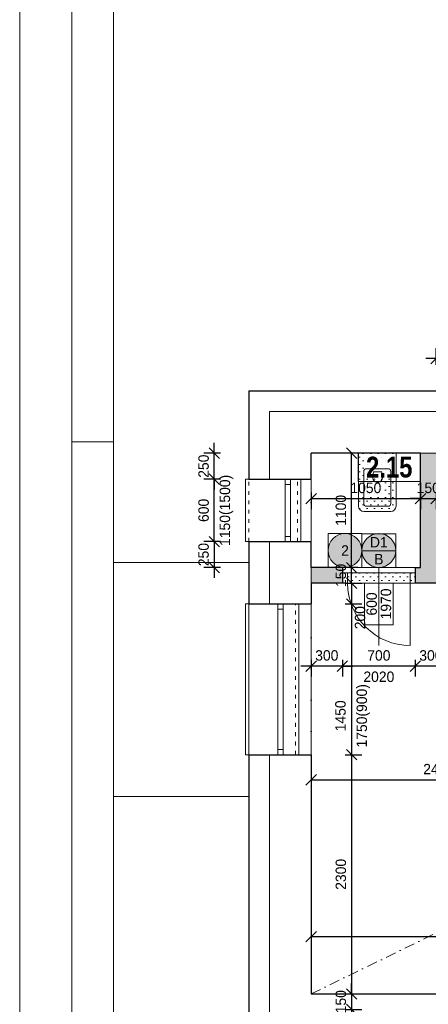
# Model space of a CAD drawing. Header units: millimetres. Extents: x -65956 to 5894746, y -14679 to 163521.
# Tile 45 of 89: x -350 to 3575, y -5237 to 4232. Entities that reach past the tile are written whole.
import ezdxf

# ---------------------------------------------------------------- set-up
doc = ezdxf.new("R2010")
doc.units = ezdxf.units.MM
doc.linetypes.add('ACAD_ISO03W100', pattern=[30, 12, -18])
doc.linetypes.add('ČERCHOVANÁ', pattern=[1, 0.5, -0.25, 0, -0.25])
doc.layers.get('0').update_dxf_attribs({"lineweight": 5})
doc.layers.get('Defpoints').update_dxf_attribs({"color": 2, "lineweight": 30})
doc.layers.add('- pomocna', color=232, linetype='Continuous', lineweight=0, plot=False)
doc.layers.add('- pomocná oramovanie', color=245, linetype='Continuous', lineweight=0, plot=False)
for name, color, linetype, lineweight in [('- popis', 7, 'Continuous', 0), ('- zariadenie', 30, 'Continuous', 0), ('Bodko ciarkovana T', 200, 'ČERCHOVANÁ', 0), ('H popisky', 30, 'Continuous', 25), ('H stavba', 82, 'Continuous', 30), ('KOTY', 51, 'Continuous', 5), ('otvor', 163, 'Continuous', 5), ('RE-buranie', 41, 'Continuous', 18), ('Tbč stavba', 4, 'ČERCHOVANÁ', 0), ('Tč stavba', 7, 'ACAD_ISO03W100', 5), ('VT kóty', 51, 'Continuous', 5), ('VT sanita', 210, 'Continuous', 5)]:
    doc.layers.add(name, color=color, linetype=linetype, lineweight=lineweight)
doc.styles.add('1-100_te_2mm_200', font='technic_.ttf', dxfattribs={"height": 200})
doc.styles.add('1-20_ce_5mm_100', font='GOTHIC.TTF', dxfattribs={"height": 100})
doc.styles.add('1-50_ce_2mm_100', font='GOTHIC.TTF', dxfattribs={"height": 100})
doc.dimstyles.new('technic_1-100', dxfattribs={"dimtxt": 200, "dimasz": 240, "dimexe": 300, "dimexo": 200, "dimgap": 100, "dimtad": 1, "dimdec": 1, "dimrnd": 0.5, "dimtxsty": '1-100_te_2mm_200', "dimblk": 'OBLIQUE', "dimcen": 2.5, "dimclrd": 256, "dimclrt": 256, "dimadec": 0, "dimazin": 0, "dimtfac": 1, "dimtdec": 1, "dimtix": 1, "dimtmove": 1, "dimatfit": 3, "dimldrblk": 'OBLIQUE', "dimfxl": 400, "dimfxlon": 1, "dimarcsym": 0})

# ---------------------------------------------------------------- blocks, each defined once
blk = doc.blocks.new('_Oblique')
at = {"color": 0, "linetype": 'ByBlock', "lineweight": -2}
blk.add_line((-0.5, -0.5), (0.5, 0.5), dxfattribs=at)
blk = doc.blocks.new('*D290')
at = {"layer": 'Defpoints', "color": 0, "transparency": 16777216}
for p in [(2450.1, -1386.7), (2450.1, -4586.6), (7100.1, -5136.7)]:
    blk.add_point(p, dxfattribs=at)
at = {"layer": 'KOTY', "color": 0, "lineweight": -2, "transparency": 16777216}
for p, q in [((2450.1, -4526.6), (2450.1, -4686.6)), ((7100.1, -4646.6), (7100.1, -4486.6))]:
    blk.add_line(p, q, dxfattribs=at)
at = {"layer": 'KOTY', "lineweight": -2, "transparency": 16777216}
blk.add_line((7100.1, -4586.6), (2450.1, -4586.6), dxfattribs=at)
at = {"layer": 'KOTY', "lineweight": -2, "transparency": 16777216, "xscale": 100, "yscale": 100, "zscale": 100, "rotation": 180}
blk.add_blockref('_Oblique', (2450.1, -4586.6), dxfattribs=at)
at = {"layer": 'KOTY', "lineweight": -2, "transparency": 16777216, "xscale": 100, "yscale": 100, "zscale": 100}
blk.add_blockref('_Oblique', (7100.1, -4586.6), dxfattribs=at)
at = {"layer": 'KOTY', "transparency": 16777216, "insert": (4775.1, -4484.1), "char_height": 100, "attachment_point": 5, "style": '1-20_ce_5mm_100'}
blk.add_mtext('4650', dxfattribs=at)
blk = doc.blocks.new('*D291')
at = {"layer": 'Defpoints', "color": 0, "transparency": 16777216}
for p in [(2450.1, -1186.7), (4900.1, -1186.7), (4900.1, -3078)]:
    blk.add_point(p, dxfattribs=at)
at = {"layer": 'KOTY', "color": 0, "lineweight": -2, "transparency": 16777216}
for p, q in [((2450.1, -3018), (2450.1, -3178)), ((4900.1, -3018), (4900.1, -3178))]:
    blk.add_line(p, q, dxfattribs=at)
at = {"layer": 'KOTY', "lineweight": -2, "transparency": 16777216}
blk.add_line((2450.1, -3078), (4900.1, -3078), dxfattribs=at)
at = {"layer": 'KOTY', "lineweight": -2, "transparency": 16777216, "xscale": 100, "yscale": 100, "zscale": 100, "rotation": 180}
blk.add_blockref('_Oblique', (2450.1, -3078), dxfattribs=at)
at = {"layer": 'KOTY', "lineweight": -2, "transparency": 16777216, "xscale": 100, "yscale": 100, "zscale": 100}
blk.add_blockref('_Oblique', (4900.1, -3078), dxfattribs=at)
at = {"layer": 'KOTY', "transparency": 16777216, "insert": (3675.1, -2975.4), "char_height": 100, "attachment_point": 5, "style": '1-20_ce_5mm_100'}
blk.add_mtext('2450', dxfattribs=at)
blk = doc.blocks.new('*D294')
at = {"layer": 'Defpoints', "color": 0, "transparency": 16777216}
for p in [(4900.1, -1186.7), (2450.1, -5136.7), (5326.5, -5136.7)]:
    blk.add_point(p, dxfattribs=at)
at = {"layer": 'KOTY', "color": 0, "lineweight": -2, "transparency": 16777216}
for p, q in [((5266.5, -1186.7), (5426.5, -1186.7)), ((5266.5, -5136.7), (5426.5, -5136.7))]:
    blk.add_line(p, q, dxfattribs=at)
at = {"layer": 'KOTY', "lineweight": -2, "transparency": 16777216}
blk.add_line((5326.5, -1186.7), (5326.5, -5136.7), dxfattribs=at)
at = {"layer": 'KOTY', "lineweight": -2, "transparency": 16777216, "xscale": 100, "yscale": 100, "zscale": 100}
for p, rotation in [((5326.5, -1186.7), 90), ((5326.5, -5136.7), 270)]:
    blk.add_blockref('_Oblique', p, dxfattribs=dict(at, rotation=rotation))
at = {"layer": 'KOTY', "transparency": 16777216, "insert": (5224, -3161.7), "char_height": 100, "attachment_point": 5, "rotation": 90, "style": '1-20_ce_5mm_100'}
blk.add_mtext('3950', dxfattribs=at)
blk = doc.blocks.new('*D295')
at = {"layer": 'Defpoints', "color": 0, "transparency": 16777216}
for p in [(2450.1, -1186.7), (2450.1, -1386.7), (2838.1, -1386.7)]:
    blk.add_point(p, dxfattribs=at)
at = {"layer": 'KOTY', "color": 0, "lineweight": -2, "transparency": 16777216}
for p, q in [((2778.1, -1186.7), (2938.1, -1186.7)), ((2778.1, -1386.7), (2938.1, -1386.7))]:
    blk.add_line(p, q, dxfattribs=at)
at = {"layer": 'KOTY', "lineweight": -2, "transparency": 16777216}
blk.add_line((2838.1, -1186.7), (2838.1, -1386.7), dxfattribs=at)
at = {"layer": 'KOTY', "lineweight": -2, "transparency": 16777216, "xscale": 100, "yscale": 100, "zscale": 100}
for p, rotation in [((2838.1, -1186.7), 90), ((2838.1, -1386.7), 270)]:
    blk.add_blockref('_Oblique', p, dxfattribs=dict(at, rotation=rotation))
at = {"layer": 'KOTY', "transparency": 16777216, "insert": (2920.3, -1518.8), "char_height": 100, "attachment_point": 5, "rotation": 90, "style": '1-20_ce_5mm_100'}
blk.add_mtext('200', dxfattribs=at)
blk = doc.blocks.new('*D296')
at = {"layer": 'Defpoints', "color": 0, "transparency": 16777216}
for p in [(2450.1, -1386.7), (2450.1, -2836.7), (2838.1, -2836.7)]:
    blk.add_point(p, dxfattribs=at)
at = {"layer": 'KOTY', "color": 0, "lineweight": -2, "transparency": 16777216}
for p, q in [((2778.1, -1386.7), (2938.1, -1386.7)), ((2778.1, -2836.7), (2938.1, -2836.7))]:
    blk.add_line(p, q, dxfattribs=at)
at = {"layer": 'KOTY', "lineweight": -2, "transparency": 16777216}
blk.add_line((2838.1, -1386.7), (2838.1, -2836.7), dxfattribs=at)
at = {"layer": 'KOTY', "lineweight": -2, "transparency": 16777216, "xscale": 100, "yscale": 100, "zscale": 100}
for p, rotation in [((2838.1, -1386.7), 90), ((2838.1, -2836.7), 270)]:
    blk.add_blockref('_Oblique', p, dxfattribs=dict(at, rotation=rotation))
at = {"layer": 'KOTY', "transparency": 16777216, "char_height": 100, "attachment_point": 5, "rotation": 90, "style": '1-20_ce_5mm_100'}
for s, insert in [('1750(900)', (2951, -2462.4)), ('1450', (2731.8, -2462.4))]:
    blk.add_mtext(s, dxfattribs=dict(at, insert=insert))
blk = doc.blocks.new('*D297')
at = {"layer": 'Defpoints', "color": 0, "transparency": 16777216}
for p in [(2450.1, -2836.7), (2450.1, -5136.7), (2838.1, -5136.7)]:
    blk.add_point(p, dxfattribs=at)
at = {"layer": 'KOTY', "color": 0, "lineweight": -2, "transparency": 16777216}
for p, q in [((2778.1, -2836.7), (2938.1, -2836.7)), ((2778.1, -5136.7), (2938.1, -5136.7))]:
    blk.add_line(p, q, dxfattribs=at)
at = {"layer": 'KOTY', "lineweight": -2, "transparency": 16777216}
blk.add_line((2838.1, -2836.7), (2838.1, -5136.7), dxfattribs=at)
at = {"layer": 'KOTY', "lineweight": -2, "transparency": 16777216, "xscale": 100, "yscale": 100, "zscale": 100}
for p, rotation in [((2838.1, -2836.7), 90), ((2838.1, -5136.7), 270)]:
    blk.add_blockref('_Oblique', p, dxfattribs=dict(at, rotation=rotation))
at = {"layer": 'KOTY', "transparency": 16777216, "insert": (2735.5, -3986.7), "char_height": 100, "attachment_point": 5, "rotation": 90, "style": '1-20_ce_5mm_100'}
blk.add_mtext('2300', dxfattribs=at)
blk = doc.blocks.new('*D233')
at = {"layer": 'Defpoints', "color": 0, "transparency": 16777216}
for p in [(2838.1, -1036.7), (3450.1, -1036.7), (2450.1, -1186.7)]:
    blk.add_point(p, dxfattribs=at)
at = {"layer": 'KOTY', "lineweight": -2, "transparency": 16777216}
for p, q in [((2838.1, -1036.7), (2838.1, -936.7)), ((2838.1, -1186.7), (2838.1, -1036.7)), ((2838.1, -1186.7), (2838.1, -1286.7))]:
    blk.add_line(p, q, dxfattribs=at)
at = {"layer": 'KOTY', "color": 0, "lineweight": -2, "transparency": 16777216}
for p, q in [((2898.1, -1036.7), (2738.1, -1036.7)), ((2778.1, -1186.7), (2938.1, -1186.7))]:
    blk.add_line(p, q, dxfattribs=at)
at = {"layer": 'KOTY', "lineweight": -2, "transparency": 16777216, "xscale": 100, "yscale": 100, "zscale": 100}
for p, rotation in [((2838.1, -1036.7), 270), ((2838.1, -1186.7), 90)]:
    blk.add_blockref('_Oblique', p, dxfattribs=dict(at, rotation=rotation))
at = {"layer": 'KOTY', "transparency": 16777216, "insert": (2735.5, -1111.7), "char_height": 100, "attachment_point": 5, "rotation": 90, "style": '1-20_ce_5mm_100'}
blk.add_mtext('150', dxfattribs=at)
blk = doc.blocks.new('*D234')
at = {"layer": 'Defpoints', "color": 0, "transparency": 16777216}
for p in [(2838.1, 63.3), (3500.1, 63.3), (3450.1, -1036.7)]:
    blk.add_point(p, dxfattribs=at)
at = {"layer": 'KOTY', "color": 0, "lineweight": -2, "transparency": 16777216}
for p, q in [((2898.1, 63.3), (2738.1, 63.3)), ((2898.1, -1036.7), (2738.1, -1036.7))]:
    blk.add_line(p, q, dxfattribs=at)
at = {"layer": 'KOTY', "lineweight": -2, "transparency": 16777216}
blk.add_line((2838.1, -1036.7), (2838.1, 63.3), dxfattribs=at)
at = {"layer": 'KOTY', "lineweight": -2, "transparency": 16777216, "xscale": 100, "yscale": 100, "zscale": 100}
for p, rotation in [((2838.1, 63.3), 90), ((2838.1, -1036.7), 270)]:
    blk.add_blockref('_Oblique', p, dxfattribs=dict(at, rotation=rotation))
at = {"layer": 'KOTY', "transparency": 16777216, "insert": (2735.5, -486.7), "char_height": 100, "attachment_point": 5, "rotation": 90, "style": '1-20_ce_5mm_100'}
blk.add_mtext('1100', dxfattribs=at)
blk = doc.blocks.new('sfdgfdgfdg')
at = {"layer": '- zariadenie'}
for p, q in [((1161908.6, -607680.5), (1162418.7, -607680.5)), ((1162418.7, -607680.5), (1162418.7, -608040.5)), ((1161858.6, -607990.5), (1161858.6, -607730.5)), ((1161908.6, -607965.5), (1161908.6, -607755.5)), ((1161933.6, -607730.5), (1162243.7, -607730.5)), ((1162268.7, -607965.5), (1162268.7, -607755.5)), ((1162239.6, -607864), (1162239.6, -607825.3)), ((1162239.6, -607864), (1162239.6, -607902.6)), ((1162243.7, -607990.5), (1161933.6, -607990.5)), ((1162418.7, -608040.5), (1161908.6, -608040.5))]:
    blk.add_line(p, q, dxfattribs=at)
for centre, radius, start, end in [((1161908.6, -607730.5), 50, 90, 180), ((1161933.6, -607755.5), 25, 90, 180), ((1162243.7, -607755.5), 25, 0, 90), ((1162180.5, -607860.5), 41.5, 113.5039, 185.78018), ((1162180.5, -607867.4), 41.5, 174.2198, 246.49608), ((1162197.1, -607943.6), 125.7, 70.24504, 105.34607), ((1161908.6, -607990.5), 50, 180, 270), ((1161933.6, -607965.5), 25, 180, 270), ((1162197.1, -607784.3), 125.7, 254.65395, 289.75498), ((1162243.7, -607965.5), 25, 270, 0)]:
    blk.add_arc(centre, radius, start, end, dxfattribs=at)
blk = doc.blocks.new('*D235')
at = {"layer": 'Defpoints', "color": 0, "transparency": 16777216}
for p in [(2450.1, 63.3), (3500.1, 63.3), (3500.1, -373.6)]:
    blk.add_point(p, dxfattribs=at)
at = {"layer": 'KOTY', "color": 0, "lineweight": -2, "transparency": 16777216}
for p, q in [((2450.1, -313.6), (2450.1, -473.6)), ((3500.1, -313.6), (3500.1, -473.6))]:
    blk.add_line(p, q, dxfattribs=at)
at = {"layer": 'KOTY', "lineweight": -2, "transparency": 16777216}
blk.add_line((2450.1, -373.6), (3500.1, -373.6), dxfattribs=at)
at = {"layer": 'KOTY', "lineweight": -2, "transparency": 16777216, "xscale": 100, "yscale": 100, "zscale": 100, "rotation": 180}
blk.add_blockref('_Oblique', (2450.1, -373.6), dxfattribs=at)
at = {"layer": 'KOTY', "lineweight": -2, "transparency": 16777216, "xscale": 100, "yscale": 100, "zscale": 100}
blk.add_blockref('_Oblique', (3500.1, -373.6), dxfattribs=at)
at = {"layer": 'KOTY', "transparency": 16777216, "insert": (2975.1, -271.1), "char_height": 100, "attachment_point": 5, "style": '1-20_ce_5mm_100'}
blk.add_mtext('1050', dxfattribs=at)
blk = doc.blocks.new('*D236')
at = {"layer": 'Defpoints', "color": 0, "transparency": 16777216}
for p in [(3500.1, 63.3), (3650.1, 63.3), (3650.1, -373.6)]:
    blk.add_point(p, dxfattribs=at)
at = {"layer": 'KOTY', "lineweight": -2, "transparency": 16777216}
for p, q in [((3500.1, -373.6), (3400.1, -373.6)), ((3500.1, -373.6), (3650.1, -373.6)), ((3650.1, -373.6), (3750.1, -373.6))]:
    blk.add_line(p, q, dxfattribs=at)
at = {"layer": 'KOTY', "color": 0, "lineweight": -2, "transparency": 16777216}
for p, q in [((3500.1, -313.6), (3500.1, -473.6)), ((3650.1, -313.6), (3650.1, -473.6))]:
    blk.add_line(p, q, dxfattribs=at)
at = {"layer": 'KOTY', "lineweight": -2, "transparency": 16777216, "xscale": 100, "yscale": 100, "zscale": 100}
blk.add_blockref('_Oblique', (3500.1, -373.6), dxfattribs=at)
at = {"layer": 'KOTY', "lineweight": -2, "transparency": 16777216, "xscale": 100, "yscale": 100, "zscale": 100, "rotation": 180}
blk.add_blockref('_Oblique', (3650.1, -373.6), dxfattribs=at)
at = {"layer": 'KOTY', "transparency": 16777216, "insert": (3575.1, -271.1), "char_height": 100, "attachment_point": 5, "style": '1-20_ce_5mm_100'}
blk.add_mtext('150', dxfattribs=at)
blk = doc.blocks.new('*D240')
at = {"layer": 'Defpoints', "color": 0, "transparency": 16777216}
for p in [(3450.1, -1186.7), (3750.1, -1186.7), (3450.1, -1984.6)]:
    blk.add_point(p, dxfattribs=at)
at = {"layer": 'KOTY', "lineweight": -2, "transparency": 16777216}
for p, q in [((3450.1, -1984.6), (3350.1, -1984.6)), ((3750.1, -1984.6), (3450.1, -1984.6)), ((3750.1, -1984.6), (3850.1, -1984.6))]:
    blk.add_line(p, q, dxfattribs=at)
at = {"layer": 'KOTY', "color": 0, "lineweight": -2, "transparency": 16777216}
for p, q in [((3450.1, -1924.6), (3450.1, -2084.6)), ((3750.1, -1924.6), (3750.1, -2084.6))]:
    blk.add_line(p, q, dxfattribs=at)
at = {"layer": 'KOTY', "lineweight": -2, "transparency": 16777216, "xscale": 100, "yscale": 100, "zscale": 100}
blk.add_blockref('_Oblique', (3450.1, -1984.6), dxfattribs=at)
at = {"layer": 'KOTY', "lineweight": -2, "transparency": 16777216, "xscale": 100, "yscale": 100, "zscale": 100, "rotation": 180}
blk.add_blockref('_Oblique', (3750.1, -1984.6), dxfattribs=at)
at = {"layer": 'KOTY', "transparency": 16777216, "insert": (3600.1, -1882.1), "char_height": 100, "attachment_point": 5, "style": '1-20_ce_5mm_100'}
blk.add_mtext('300', dxfattribs=at)
blk = doc.blocks.new('*D241')
at = {"layer": 'Defpoints', "color": 0, "transparency": 16777216}
for p in [(2750.1, -1186.7), (3450.1, -1186.7), (2750.1, -1984.6)]:
    blk.add_point(p, dxfattribs=at)
at = {"layer": 'KOTY', "color": 0, "lineweight": -2, "transparency": 16777216}
for p, q in [((2750.1, -1924.6), (2750.1, -2084.6)), ((3450.1, -1924.6), (3450.1, -2084.6))]:
    blk.add_line(p, q, dxfattribs=at)
at = {"layer": 'KOTY', "lineweight": -2, "transparency": 16777216}
blk.add_line((3450.1, -1984.6), (2750.1, -1984.6), dxfattribs=at)
at = {"layer": 'KOTY', "lineweight": -2, "transparency": 16777216, "xscale": 100, "yscale": 100, "zscale": 100, "rotation": 180}
blk.add_blockref('_Oblique', (2750.1, -1984.6), dxfattribs=at)
at = {"layer": 'KOTY', "lineweight": -2, "transparency": 16777216, "xscale": 100, "yscale": 100, "zscale": 100}
blk.add_blockref('_Oblique', (3450.1, -1984.6), dxfattribs=at)
at = {"layer": 'KOTY', "transparency": 16777216, "char_height": 100, "attachment_point": 5, "style": '1-20_ce_5mm_100'}
for s, insert in [('700', (3100.1, -1882.1)), ('2020', (3100.1, -2087.1))]:
    blk.add_mtext(s, dxfattribs=dict(at, insert=insert))
blk = doc.blocks.new('*D242')
at = {"layer": 'Defpoints', "color": 0, "transparency": 16777216}
for p in [(2450.1, -1186.7), (2750.1, -1186.7), (2450.1, -1984.6)]:
    blk.add_point(p, dxfattribs=at)
at = {"layer": 'KOTY', "lineweight": -2, "transparency": 16777216}
for p, q in [((2450.1, -1984.6), (2350.1, -1984.6)), ((2750.1, -1984.6), (2450.1, -1984.6)), ((2750.1, -1984.6), (2850.1, -1984.6))]:
    blk.add_line(p, q, dxfattribs=at)
at = {"layer": 'KOTY', "color": 0, "lineweight": -2, "transparency": 16777216}
for p, q in [((2450.1, -1924.6), (2450.1, -2084.6)), ((2750.1, -1924.6), (2750.1, -2084.6))]:
    blk.add_line(p, q, dxfattribs=at)
at = {"layer": 'KOTY', "lineweight": -2, "transparency": 16777216, "xscale": 100, "yscale": 100, "zscale": 100}
blk.add_blockref('_Oblique', (2450.1, -1984.6), dxfattribs=at)
at = {"layer": 'KOTY', "lineweight": -2, "transparency": 16777216, "xscale": 100, "yscale": 100, "zscale": 100, "rotation": 180}
blk.add_blockref('_Oblique', (2750.1, -1984.6), dxfattribs=at)
at = {"layer": 'KOTY', "transparency": 16777216, "insert": (2600.1, -1882.1), "char_height": 100, "attachment_point": 5, "style": '1-20_ce_5mm_100'}
blk.add_mtext('300', dxfattribs=at)
blk = doc.blocks.new('*D243')
at = {"layer": 'Defpoints', "color": 0, "transparency": 16777216}
for p in [(2450.1, -5136.7), (2450.1, -5286.7), (2838.1, -5286.7)]:
    blk.add_point(p, dxfattribs=at)
at = {"layer": 'KOTY', "lineweight": -2, "transparency": 16777216}
for p, q in [((2838.1, -5136.7), (2838.1, -5036.7)), ((2838.1, -5136.7), (2838.1, -5286.7)), ((2838.1, -5286.7), (2838.1, -5386.7))]:
    blk.add_line(p, q, dxfattribs=at)
at = {"layer": 'KOTY', "color": 0, "lineweight": -2, "transparency": 16777216}
for p, q in [((2778.1, -5136.7), (2938.1, -5136.7)), ((2778.1, -5286.7), (2938.1, -5286.7))]:
    blk.add_line(p, q, dxfattribs=at)
at = {"layer": 'KOTY', "lineweight": -2, "transparency": 16777216, "xscale": 100, "yscale": 100, "zscale": 100}
for p, rotation in [((2838.1, -5136.7), 270), ((2838.1, -5286.7), 90)]:
    blk.add_blockref('_Oblique', p, dxfattribs=dict(at, rotation=rotation))
at = {"layer": 'KOTY', "transparency": 16777216, "insert": (2735.5, -5211.7), "char_height": 100, "attachment_point": 5, "rotation": 90, "style": '1-20_ce_5mm_100'}
blk.add_mtext('150', dxfattribs=at)
blk = doc.blocks.new('*T39')
at = {"layer": 'Defpoints', "color": 8, "linetype": 'ByBlock', "lineweight": 0, "transparency": 16777216}
for p, q in [((0, 0), (600, 0)), ((0, 0), (0, -270.7)), ((600, 0), (600, -270.7)), ((0, -270.7), (600, -270.7))]:
    blk.add_line(p, q, dxfattribs=at)
at = {"layer": 'H popisky', "color": 0, "transparency": 16777216, "insert": (300, -135.3), "char_height": 200, "width": 596, "attachment_point": 5, "style": '1-50_ce_2mm_100'}
blk.add_mtext('{\\fTechnicLite|b1|i0|c2|p2;\\C256;2.15}', dxfattribs=at)
blk = doc.blocks.new('*D335')
at = {"layer": 'Defpoints', "color": 0, "transparency": 16777216}
for p in [(1519.4, -186.7), (1850.1, -186.7), (1850.1, -786.7)]:
    blk.add_point(p, dxfattribs=at)
at = {"layer": 'KOTY', "lineweight": -2, "transparency": 16777216}
for p, q in [((1519.4, -186.7), (1519.4, -86.7)), ((1519.4, -786.7), (1519.4, -186.7)), ((1519.4, -786.7), (1519.4, -886.7))]:
    blk.add_line(p, q, dxfattribs=at)
at = {"layer": 'KOTY', "color": 0, "lineweight": -2, "transparency": 16777216}
for p, q in [((1579.4, -186.7), (1419.4, -186.7)), ((1579.4, -786.7), (1419.4, -786.7))]:
    blk.add_line(p, q, dxfattribs=at)
at = {"layer": 'KOTY', "lineweight": -2, "transparency": 16777216, "xscale": 100, "yscale": 100, "zscale": 100}
for p, rotation in [((1519.4, -186.7), 270), ((1519.4, -786.7), 90)]:
    blk.add_blockref('_Oblique', p, dxfattribs=dict(at, rotation=rotation))
at = {"layer": 'KOTY', "transparency": 16777216, "char_height": 100, "attachment_point": 5, "rotation": 90, "style": '1-20_ce_5mm_100'}
for s, insert in [('1150(1500)', (1636.1, -486.7)), ('600', (1416.9, -486.7))]:
    blk.add_mtext(s, dxfattribs=dict(at, insert=insert))
blk = doc.blocks.new('*D336')
at = {"layer": 'Defpoints', "color": 0, "transparency": 16777216}
for p in [(1519.4, 63.3), (2450.1, 63.3), (1850.1, -186.7)]:
    blk.add_point(p, dxfattribs=at)
at = {"layer": 'KOTY', "lineweight": -2, "transparency": 16777216}
for p, q in [((1519.4, 63.3), (1519.4, 163.3)), ((1519.4, -186.7), (1519.4, 63.3)), ((1519.4, -186.7), (1519.4, -286.7))]:
    blk.add_line(p, q, dxfattribs=at)
at = {"layer": 'KOTY', "color": 0, "lineweight": -2, "transparency": 16777216}
for p, q in [((1579.4, 63.3), (1419.4, 63.3)), ((1579.4, -186.7), (1419.4, -186.7))]:
    blk.add_line(p, q, dxfattribs=at)
at = {"layer": 'KOTY', "lineweight": -2, "transparency": 16777216, "xscale": 100, "yscale": 100, "zscale": 100}
for p, rotation in [((1519.4, 63.3), 270), ((1519.4, -186.7), 90)]:
    blk.add_blockref('_Oblique', p, dxfattribs=dict(at, rotation=rotation))
at = {"layer": 'KOTY', "transparency": 16777216, "insert": (1416.9, -61.7), "char_height": 100, "attachment_point": 5, "rotation": 90, "style": '1-20_ce_5mm_100'}
blk.add_mtext('250', dxfattribs=at)
blk = doc.blocks.new('*D337')
at = {"layer": 'Defpoints', "color": 0, "transparency": 16777216}
for p in [(1850.1, -786.7), (1519.4, -1036.7), (2450.1, -1036.7)]:
    blk.add_point(p, dxfattribs=at)
at = {"layer": 'KOTY', "lineweight": -2, "transparency": 16777216}
for p, q in [((1519.4, -786.7), (1519.4, -686.7)), ((1519.4, -786.7), (1519.4, -1036.7)), ((1519.4, -1036.7), (1519.4, -1136.7))]:
    blk.add_line(p, q, dxfattribs=at)
at = {"layer": 'KOTY', "color": 0, "lineweight": -2, "transparency": 16777216}
for p, q in [((1579.4, -786.7), (1419.4, -786.7)), ((1579.4, -1036.7), (1419.4, -1036.7))]:
    blk.add_line(p, q, dxfattribs=at)
at = {"layer": 'KOTY', "lineweight": -2, "transparency": 16777216, "xscale": 100, "yscale": 100, "zscale": 100}
for p, rotation in [((1519.4, -786.7), 270), ((1519.4, -1036.7), 90)]:
    blk.add_blockref('_Oblique', p, dxfattribs=dict(at, rotation=rotation))
at = {"layer": 'KOTY', "transparency": 16777216, "insert": (1416.9, -911.7), "char_height": 100, "attachment_point": 5, "rotation": 90, "style": '1-20_ce_5mm_100'}
blk.add_mtext('250', dxfattribs=at)
blk = doc.blocks.new('*D338')
at = {"layer": 'Defpoints', "color": 0, "transparency": 16777216}
for p in [(3900.1, 974.2), (3650.1, 63.3), (3900.1, 63.3)]:
    blk.add_point(p, dxfattribs=at)
at = {"layer": 'KOTY', "color": 0, "lineweight": -2, "transparency": 16777216}
for p, q in [((3650.1, 914.2), (3650.1, 1074.2)), ((3900.1, 914.2), (3900.1, 1074.2))]:
    blk.add_line(p, q, dxfattribs=at)
at = {"layer": 'KOTY', "lineweight": -2, "transparency": 16777216}
for p, q in [((3650.1, 974.2), (3550.1, 974.2)), ((3650.1, 974.2), (3900.1, 974.2)), ((3900.1, 974.2), (4000.1, 974.2))]:
    blk.add_line(p, q, dxfattribs=at)
at = {"layer": 'KOTY', "lineweight": -2, "transparency": 16777216, "xscale": 100, "yscale": 100, "zscale": 100}
blk.add_blockref('_Oblique', (3650.1, 974.2), dxfattribs=at)
at = {"layer": 'KOTY', "lineweight": -2, "transparency": 16777216, "xscale": 100, "yscale": 100, "zscale": 100, "rotation": 180}
blk.add_blockref('_Oblique', (3900.1, 974.2), dxfattribs=at)
at = {"layer": 'KOTY', "transparency": 16777216, "insert": (3775.1, 1076.7), "char_height": 100, "attachment_point": 5, "style": '1-20_ce_5mm_100'}
blk.add_mtext('250', dxfattribs=at)
blk = doc.blocks.new('*T342')
at = {"layer": 'Defpoints', "color": 8, "linetype": 'ByBlock', "lineweight": 0, "transparency": 16777216}
for p, q in [((-274.7, 0), (-274.7, 400)), ((0, 400), (-274.7, 400)), ((-137.3, 0), (-137.3, 400)), ((0, 0), (0, 400)), ((0, 0), (-274.7, 0))]:
    blk.add_line(p, q, dxfattribs=at)
at = {"layer": 'VT kóty', "color": 0, "transparency": 16777216, "char_height": 100, "width": 396, "attachment_point": 5, "rotation": 90, "style": '1-50_ce_2mm_100'}
for s, insert in [('600', (-206, 200)), ('1970', (-68.7, 200))]:
    blk.add_mtext(s, dxfattribs=dict(at, insert=insert))
blk = doc.blocks.new('*T344')
at = {"layer": 'Defpoints', "color": 8, "linetype": 'ByBlock', "lineweight": 0, "transparency": 16777216}
for p, q in [((0, 0), (324.9, 0)), ((0, 0), (0, -324.9)), ((324.9, 0), (324.9, -324.9)), ((0, -162.5), (324.9, -162.5)), ((0, -324.9), (324.9, -324.9))]:
    blk.add_line(p, q, dxfattribs=at)
at = {"layer": 'VT kóty', "color": 0, "transparency": 16777216, "char_height": 100, "width": 320.944, "attachment_point": 5, "style": '1-50_ce_2mm_100'}
for s, insert in [('D1', (162.5, -81.2)), ('B', (162.5, -243.7))]:
    blk.add_mtext(s, dxfattribs=dict(at, insert=insert))
blk = doc.blocks.new('cxyvyxcvcx')
at = {"layer": '- pomocná oramovanie'}
for points in [[(-136218.3, -52983.4), (-178218.3, -52983.4), (-178218.3, -23283.4), (-136218.3, -23283.4)], [(-137118.3, -52083.4), (-177318.3, -52083.4), (-177318.3, -24183.4), (-137118.3, -24183.4)]]:
    blk.add_lwpolyline(points, close=True, dxfattribs=at)
blk.add_line((-177318.3, -38133.4), (-177718.3, -38133.4))
blk.add_lwpolyline([(-136718.3, -52483.4), (-177718.3, -52483.4), (-177718.3, -23783.4), (-136718.3, -23783.4)], close=True)
blk = doc.blocks.new('*T929')
at = {"layer": 'Defpoints', "color": 8, "linetype": 'ByBlock', "lineweight": 0, "transparency": 16777216}
for p, q in [((0, 0), (324.9, 0)), ((0, 0), (0, -324.9)), ((324.9, 0), (324.9, -324.9)), ((0, -324.9), (324.9, -324.9))]:
    blk.add_line(p, q, dxfattribs=at)
at = {"layer": '- popis', "color": 0, "transparency": 16777216, "insert": (162.5, -162.5), "char_height": 100, "width": 320.944, "attachment_point": 5, "style": '1-50_ce_2mm_100'}
blk.add_mtext('2', dxfattribs=at)

msp = doc.modelspace()

# ---------------------------------------------------------------- hatches: boundary and pattern name
at = {"layer": 'RE-buranie'}
h = msp.add_hatch(color=256, dxfattribs=at)
h.dxf.hatch_style = 1
h.paths.add_polyline_path([(2750.1, -1186.67), (2750.1, -1036.67), (2450.1, -1036.67), (2450.1, -1186.67)])
h.paths.add_polyline_path([(3750.1, -1186.67), (3750.1, -1036.67), (3650.1, -1036.67), (3650.1, 63.33), (3500.1, 63.33), (3500.1, -1036.67), (3450.1, -1036.67), (3450.1, -1186.67)])
h.paths.add_polyline_path([(4450.1, -1036.67), (4450.1, -1186.67), (4900.1, -1186.67), (4900.1, -736.67), (4750.1, -736.67), (4750.1, -1036.67)])
h = msp.add_hatch(dxfattribs=at)
h.set_pattern_fill('OMITKA', color=256, scale=50)
h.set_pattern_definition([(45, (263.967, -12809.09), (-35.35534, 35.35534), [0, -50])])
h.paths.add_polyline_path([(3265.1, 63.33), (2905.1, 63.33), (2905.1, -446.79, 0.4142136), (2955.1, -496.79), (3215.1, -496.79, 0.4142124), (3265.1, -446.79)])
for points in [[(2937.6, -872.19, 1), (2612.66, -872.19, 1)], [(3262.55, -872.19, 1), (2937.6, -872.19, 1)]]:
    msp.add_hatch(color=256, dxfattribs=at).paths.add_polyline_path(points)
h = msp.add_hatch(dxfattribs=at)
h.set_pattern_fill('OMITKA', color=256, scale=50)
h.set_pattern_definition([(45, (-11120.754, -30046.226), (-35.35534, 35.35534), [0, -50])])
h.paths.add_polyline_path([(3450.1, -1086.67), (2750.1, -1086.67), (2750.1, -1186.67), (3450.1, -1186.67)])

# ---------------------------------------------------------------- linework, layer by layer
at = {"layer": '- pomocna'}
msp.add_lwpolyline([(2450.1, -1036.67), (3500.1, -1036.67), (3500.1, 63.33), (2450.1, 63.33)], close=True, dxfattribs=at)
msp.add_lwpolyline([(2450.1, -5136.67), (7100.1, -5136.67), (7100.1, -736.67), (4900.1, -736.67), (4900.1, -1186.67), (2450.1, -1186.67), (2450.1, -5136.67)], dxfattribs=at)
at = {"linetype": 'Continuous'}
for p, q in [((2050.1, 463.33), (2050.1, -186.67)), ((2050.1, 463.33), (3900.1, 463.33)), ((2050.1, -786.67), (2050.1, -1386.67)), ((2050.1, -2836.67), (2050.1, -6536.67))]:
    msp.add_line(p, q, dxfattribs=at)
for p, q in [((3650.1, 63.33), (3500.1, 63.33)), ((2450.1, -1186.67), (2450.1, -1036.67))]:
    msp.add_line(p, q)
msp.add_lwpolyline([(550.1, -986.67), (1850.1, -986.67), (1850.1, -3236.67), (550.1, -3236.67)], close=True, dxfattribs=at)
at = {"layer": 'Bodko ciarkovana T', "ltscale": 200}
msp.add_line((2450.1, -5136.67), (4959.28, -3912.87), dxfattribs=at)
at = {"layer": 'H stavba'}
for p, q in [((1850.1, 663.33), (1850.1, -186.67)), ((1850.1, 663.33), (3900.1, 663.33)), ((3500.1, 63.33), (2450.1, 63.33)), ((2450.1, -186.67), (2450.1, 63.33)), ((3500.1, -1036.67), (3500.1, 63.33)), ((1850.1, -186.67), (2450.1, -186.67)), ((1850.1, -786.67), (2450.1, -786.67)), ((1850.1, -786.67), (1850.1, -1386.67)), ((2450.1, -1036.67), (2450.1, -786.67)), ((2750.1, -1036.67), (2450.1, -1036.67)), ((2750.1, -1036.67), (2750.1, -1186.67)), ((3450.1, -1036.67), (3450.1, -1186.67)), ((3450.1, -1036.67), (3500.1, -1036.67)), ((2750.1, -1186.67), (2450.1, -1186.67)), ((2450.1, -1186.67), (2450.1, -1386.67)), ((3750.1, -1186.67), (3450.1, -1186.67)), ((1850.1, -1386.67), (2450.1, -1386.67)), ((1850.1, -2836.67), (2450.1, -2836.67)), ((1850.1, -2836.67), (1850.1, -6536.67)), ((2450.1, -2836.67), (2450.1, -5136.67)), ((2450.1, -5136.67), (6000.1, -5136.67))]:
    msp.add_line(p, q, dxfattribs=at)
at = {"layer": 'otvor'}
for p, q in [((2200.1, -186.67), (2200.1, -786.67)), ((2250.1, -186.67), (2250.1, -786.67)), ((2200.1, -236.67), (2250.1, -236.67)), ((2200.1, -736.67), (2250.1, -736.67)), ((3450.1, -1086.67), (2750.1, -1086.67)), ((2800.1, -1086.67), (2800.1, -1186.67)), ((3400.1, -1086.67), (3400.1, -1786.67)), ((3450.1, -1186.67), (2750.1, -1186.67)), ((2130.1, -1386.67), (2130.1, -2836.67)), ((2180.1, -1386.67), (2180.1, -2836.67)), ((2330.1, -2836.67), (2330.1, -1386.67)), ((2130.1, -1436.67), (2180.1, -1436.67)), ((2130.1, -2786.67), (2180.1, -2786.67))]:
    msp.add_line(p, q, dxfattribs=at)
for points in [[(1850.1, -786.67), (1820.1, -786.67), (1820.1, -186.67), (1850.1, -186.67)], [(2320.1, -786.67), (2350.1, -786.67), (2350.1, -186.67), (2320.1, -186.67)], [(1850.1, -2836.67), (1820.1, -2836.67), (1820.1, -1386.67), (1850.1, -1386.67)]]:
    msp.add_lwpolyline(points, dxfattribs=at)
msp.add_arc((3400.1, -1186.67), 600, 180, 270, dxfattribs=at)
at = {"layer": 'Tbč stavba', "ltscale": 300}
for p, q in [((2450.1, -186.67), (2450.1, -786.67)), ((2750.1, -1036.67), (3450.1, -1036.67)), ((2450.1, -2836.67), (2450.1, -1386.67))]:
    msp.add_line(p, q, dxfattribs=at)
at = {"layer": 'Tč stavba', "ltscale": 3}
for p, q in [((1850.1, -786.67), (1850.1, -186.67)), ((2320.1, -786.67), (2320.1, -186.67)), ((1850.1, -2836.67), (1850.1, -1386.67)), ((2300.1, -2836.67), (2300.1, -1386.67))]:
    msp.add_line(p, q, dxfattribs=at)
at = {"layer": 'VT sanita'}
msp.add_line((3100.07, -1036.67), (3100.21, -1786.67), dxfattribs=at)
for centre in [(2775.13, -872.19), (3100.07, -872.19)]:
    msp.add_circle(centre, 162.47, dxfattribs=at)

# ---------------------------------------------------------------- block references
at = {"layer": '- zariadenie', "rotation": 90}
msp.add_blockref('sfdgfdgfdg', (-604775.36, -1162355.37), dxfattribs=at)
for name, p in [('cxyvyxcvcx', (177868.41, 38304.75)), ('*T39', (2900.1, 63.33)), ('*T929', (2612.66, -709.72)), ('*T344', (2937.6, -711.72)), ('*T342', (3237.43, -1586.67))]:
    msp.add_blockref(name, p)

# ---------------------------------------------------------------- dimensions: what is measured, and where the dimension line sits
at = {"layer": 'KOTY'}
for base, p1, p2, picture, middle in [((3900.1, 974.16), (3650.1, 63.33), (3900.1, 63.33), '*D338', (3775.1, 1076.68)), ((3500.1, -373.61), (2450.1, 63.33), (3500.1, 63.33), '*D235', (2975.1, -271.09)), ((3650.1, -373.61), (3500.1, 63.33), (3650.1, 63.33), '*D236', (3575.1, -271.09)), ((2450.1, -1984.61), (2750.1, -1186.67), (2450.1, -1186.67), '*D242', (2600.1, -1882.09)), ((4900.1, -3077.96), (2450.1, -1186.67), (4900.1, -1186.67), '*D291', (3675.1, -2975.45)), ((3450.1, -1984.61), (3750.1, -1186.67), (3450.1, -1186.67), '*D240', (3600.1, -1882.09)), ((2450.1, -4586.57), (7100.1, -5136.67), (2450.1, -1386.67), '*D290', (4775.1, -4484.05))]:
    dim = msp.add_linear_dim(base=base, p1=p1, p2=p2, dimstyle='technic_1-100', override={"dimtxt": 100, "dimasz": 100, "dimexe": 100, "dimgap": 50, "dimtxsty": '1-20_ce_5mm_100', "dimfxl": 60}, dxfattribs=at)
    dim.commit()
    dim.dimension.update_dxf_attribs({"geometry": picture, "text_midpoint": middle})
for base, p1, p2, picture, middle in [((1519.44, 63.33), (1850.1, -186.67), (2450.1, 63.33), '*D336', (1416.93, -61.67)), ((2838.06, 63.33), (3450.1, -1036.67), (3500.1, 63.33), '*D234', (2735.55, -486.67)), ((1519.44, -1036.67), (1850.1, -786.67), (2450.1, -1036.67), '*D337', (1416.93, -911.67)), ((2838.06, -1036.67), (2450.1, -1186.67), (3450.1, -1036.67), '*D233', (2735.55, -1111.67)), ((5326.48, -5136.67), (4900.1, -1186.67), (2450.1, -5136.67), '*D294', (5223.96, -3161.67)), ((2838.06, -5136.67), (2450.1, -2836.67), (2450.1, -5136.67), '*D297', (2735.55, -3986.67)), ((2838.06, -5286.67), (2450.1, -5136.67), (2450.1, -5286.67), '*D243', (2735.55, -5211.67))]:
    dim = msp.add_linear_dim(base=base, p1=p1, p2=p2, angle=90, dimstyle='technic_1-100', override={"dimtxt": 100, "dimasz": 100, "dimexe": 100, "dimgap": 50, "dimtxsty": '1-20_ce_5mm_100', "dimfxl": 60}, dxfattribs=at)
    dim.commit()
    dim.dimension.update_dxf_attribs({"geometry": picture, "text_midpoint": middle})
dim = msp.add_linear_dim(base=(1519.44, -186.67), p1=(1850.1, -786.67), p2=(1850.1, -186.67), angle=90, text='<>\\X 1150(1500)', dimstyle='technic_1-100', override={"dimtxt": 100, "dimasz": 100, "dimexe": 100, "dimgap": 50, "dimtxsty": '1-20_ce_5mm_100', "dimfxl": 60}, dxfattribs=at)
dim.commit()
dim.dimension.update_dxf_attribs({"geometry": '*D335', "text_midpoint": (1519.44, -486.67)})
dim = msp.add_linear_dim(base=(2838.06, -1386.67), p1=(2450.1, -1186.67), p2=(2450.1, -1386.67), angle=90, dimstyle='technic_1-100', override={"dimtxt": 100, "dimasz": 100, "dimexe": 100, "dimgap": 50, "dimtxsty": '1-20_ce_5mm_100', "dimfxl": 60}, dxfattribs=at)
dim.commit()
dim.dimension.update_dxf_attribs({"geometry": '*D295', "text_midpoint": (3022.77, -1518.75), "dimtype": 160})
dim = msp.add_linear_dim(base=(2750.1, -1984.61), p1=(3450.1, -1186.67), p2=(2750.1, -1186.67), text='<>\\X 2020', dimstyle='technic_1-100', override={"dimtxt": 100, "dimasz": 100, "dimexe": 100, "dimgap": 50, "dimtxsty": '1-20_ce_5mm_100', "dimfxl": 60}, dxfattribs=at)
dim.commit()
dim.dimension.update_dxf_attribs({"geometry": '*D241', "text_midpoint": (3100.1, -1984.61)})
dim = msp.add_linear_dim(base=(2838.06, -2836.67), p1=(2450.1, -1386.67), p2=(2450.1, -2836.67), angle=90, text='<>\\X 1750(900)', dimstyle='technic_1-100', override={"dimtxt": 100, "dimasz": 100, "dimexe": 100, "dimgap": 50, "dimtxsty": '1-20_ce_5mm_100', "dimfxl": 60}, dxfattribs=at)
dim.commit()
dim.dimension.update_dxf_attribs({"geometry": '*D296', "text_midpoint": (2834.31, -2462.41), "dimtype": 160})

doc.saveas('drawing.dxf')
